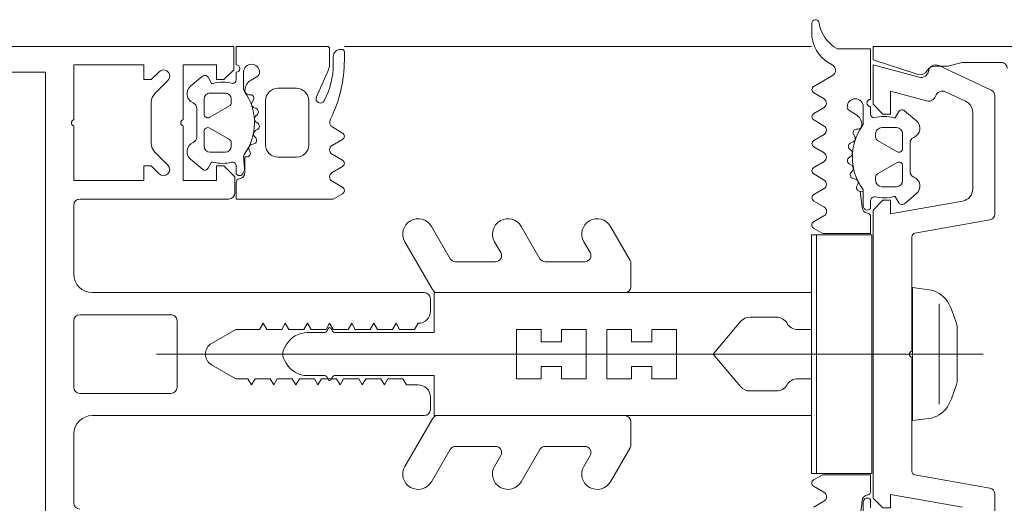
# Model space of a CAD drawing. Header units: centimetres. Extents: x -1737 to 22393, y -8842 to 3838.
# Tile 24 of 167: x -574.07 to -566.07, y 1284.61 to 1288.54. Entities that reach past the tile are written whole.
import ezdxf

# ---------------------------------------------------------------- set-up
doc = ezdxf.new("R2010")
doc.units = ezdxf.units.CM
doc.layers.add('A-DETL-GENF', color=92, linetype='Continuous', lineweight=9)
doc.layers.add('A-GLAZ-CWMG', color=51, linetype='Continuous', lineweight=13)

# ---------------------------------------------------------------- blocks, each defined once
blk = doc.blocks.new('Rectangular Mullion - Schueco_FWS-50-SI_Tran_CovCap-20mm_Tran-55mm-2606714-3_piętro I __3_90 m_ - stan projektowany')
at = {"layer": 'A-GLAZ-CWMG', "lineweight": 9}
blk.add_line((-571.4332, 1288.3256), (-567.6332, 1288.3256), dxfattribs=at)
blk = doc.blocks.new('Rectangular Mullion - SI_CovCap-20mm_Mull-85mm-V18-3_piętro I __3_90 m_ - stan projektowany')
at = {"layer": 'A-DETL-GENF'}
for p, q in [((-0.32, 5.21), (-0.32, 5.95)), ((-0.27, 6), (0.27, 6)), ((0.32, 5.95), (0.32, 5.21)), ((1.26, 4.74), (1.26, 5.95)), ((-0.5, 3.15), (-0.5, 5.85)), ((0.5, 5.85), (0.5, 3.15)), ((1.7128, 5.37), (2.0471, 5.37)), ((0, 5.3274), (0, -1.3937)), ((1.536, 5.2346), (1.6421, 5.3407)), ((2.1178, 5.3407), (2.2239, 5.2346)), ((0.27, 5.16), (-0.27, 5.16)), ((1.502, 4.954), (1.5836, 5.0513)), ((2.1763, 5.0514), (2.258, 4.9541)), ((1.7649, 4.9999), (1.995, 4.9999)), ((1.64, 4.77), (1.64, 4.89)), ((1.69, 4.94), (1.81, 4.94)), ((1.836, 4.895), (1.7436, 4.735)), ((2.0164, 4.735), (1.924, 4.895)), ((1.95, 4.94), (2.07, 4.94)), ((2.12, 4.89), (2.12, 4.77)), ((1.464, 4.6799), (1.5291, 4.6799)), ((1.7176, 4.72), (1.69, 4.72)), ((2.07, 4.72), (2.0424, 4.72)), ((2.2295, 4.6799), (2.29, 4.6799)), ((1.6456, 4.5677), (1.6594, 4.5747)), ((2.107, 4.5622), (2.1077, 4.5766)), ((2.29, 4.6199), (2.1616, 4.6199)), ((1.702, 4.5557), (1.7073, 4.5357)), ((1.7564, 4.5212), (1.7671, 4.5308)), ((1.8156, 4.5231), (1.8256, 4.5058)), ((1.8767, 4.5045), (1.8846, 4.5166)), ((1.9334, 4.5217), (1.9476, 4.5076)), ((1.9973, 4.5195), (2.0017, 4.5332)), ((2.0476, 4.5508), (2.0662, 4.5401)), ((2.2272, 4.5587), (2.2554, 4.5099)), ((1.7, 4.4399), (2.06, 4.4399)), ((1.6, 4.1899), (1.6, 4.3399)), ((2.16, 4.3399), (2.16, 4.1899)), ((-0.075, 4.2722), (-0.05, 4.2866)), ((0.075, 4.2722), (0.05, 4.2866)), ((-0.175, 3.9604), (-0.175, 4.099)), ((0.175, 3.9604), (0.175, 4.099)), ((2.06, 4.0899), (1.7, 4.0899)), ((2.3101, 3.9286), (2.0892, 4.0269)), ((-0.21, 3.9287), (-0.185, 3.9431)), ((0.21, 3.9287), (0.185, 3.9431)), ((-0.185, 3.8969), (-0.21, 3.9113)), ((0.185, 3.8969), (0.21, 3.9113)), ((1.4041, 3.8994), (1.3553, 3.8149)), ((1.5239, 3.8149), (1.4751, 3.8994)), ((1.6246, 3.8994), (1.5758, 3.8149)), ((1.7444, 3.8149), (1.6956, 3.8994)), ((1.8426, 3.895), (1.7964, 3.8149)), ((2.48, 3.92), (2.3508, 3.92)), ((2.355, 3.89), (2.416, 3.89)), ((2.456, 3.8), (2.389, 3.8)), ((2.476, 3.83), (2.476, 3.82)), ((-0.9125, 3.3082), (-0.525, 3.0844)), ((0.9125, 3.3082), (0.525, 3.0844)), ((-0.775, 2.9401), (-1.0375, 3.0917)), ((-0.35, 3.1), (-0.45, 3.1)), ((0.45, 3.1), (0.35, 3.1)), ((0.775, 2.9401), (1.0375, 3.0917)), ((-0.5, 3.0411), (-0.5, 1.52)), ((0.5, 3.0411), (0.5, 1.52)), ((-0.75, 2.5709), (-0.75, 2.8968)), ((0.75, 2.5709), (0.75, 2.8968)), ((-0.9125, 2.5782), (-0.825, 2.5276)), ((0.9125, 2.5782), (0.825, 2.5276)), ((-0.775, 2.2101), (-1.0375, 2.3617)), ((0.775, 2.2101), (1.0375, 2.3617)), ((-0.75, 1.8453), (-0.75, 2.1668)), ((0.75, 1.8453), (0.75, 2.1668)), ((-0.9125, 1.8525), (-0.825, 1.802)), ((0.9125, 1.8525), (0.825, 1.802)), ((-0.7616, 1.4767), (-1.0375, 1.636)), ((0.7616, 1.4767), (1.0375, 1.636)), ((-0.55, 1.47), (-0.7366, 1.47)), ((0.55, 1.47), (0.7366, 1.47)), ((-0.3, 0.5016), (-0.3, 0.2866)), ((0.3, 0.5016), (0.3, 0.2866)), ((-1.1963, -0.0985), (-1.2438, -0.0173)), ((-1.0747, -0.016), (-1.1226, -0.0994)), ((1.0747, -0.016), (1.1226, -0.0994)), ((1.1963, -0.0985), (1.2438, -0.0173)), ((1.2956, -0.0174), (1.3454, -0.1028)), ((1.4137, -0.1029), (1.4638, -0.0173)), ((1.5156, -0.0172), (1.5654, -0.1019)), ((1.6341, -0.1029), (1.6838, -0.0174)), ((1.7356, -0.0172), (1.7854, -0.1019)), ((1.8534, -0.1019), (1.9035, -0.0172)), ((1.9552, -0.0172), (2.005, -0.1019)), ((2.0732, -0.1019), (2.1235, -0.0172)), ((2.1754, -0.0176), (2.2626, -0.1698)), ((2.5988, -0.0011), (2.6872, -0.0011)), ((1.5456, -0.3058), (1.5356, -0.3232)), ((1.6046, -0.3166), (1.5967, -0.3045)), ((1.6676, -0.3076), (1.6534, -0.3217)), ((1.7218, -0.3332), (1.7173, -0.3195)), ((1.9754, -0.3099), (1.9472, -0.3587)), ((1.3794, -0.3747), (1.3656, -0.3677)), ((1.4273, -0.3357), (1.422, -0.3558)), ((1.4871, -0.3308), (1.4764, -0.3212)), ((1.7862, -0.3401), (1.7676, -0.3508)), ((1.8278, -0.3766), (1.827, -0.3622)), ((-1.2491, -0.4799), (-1.184, -0.4799)), ((1.2491, -0.4799), (1.184, -0.4799)), ((1.8816, -0.4199), (2.01, -0.4199)), ((2.01, -0.4799), (1.9495, -0.4799)), ((1.4376, -0.52), (1.41, -0.52)), ((1.556, -0.695), (1.4636, -0.535)), ((1.7364, -0.535), (1.644, -0.695)), ((1.79, -0.52), (1.7624, -0.52)), ((1.36, -0.57), (1.36, -0.69)), ((1.84, -0.69), (1.84, -0.57)), ((1.3037, -0.8514), (1.222, -0.7541)), ((1.41, -0.74), (1.53, -0.74)), ((1.7151, -0.7999), (1.4849, -0.7999)), ((1.67, -0.74), (1.79, -0.74)), ((1.978, -0.7541), (1.8963, -0.8514)), ((-1.0897, -1.4487), (-0.9823, -0.8398)), ((-0.9528, -0.815), (-0.025, -0.815)), ((0.025, -0.815), (0.9528, -0.815)), ((0.9823, -0.8398), (1.0897, -1.4487)), ((0.4076, -1.0357), (-0.4076, -1.0357)), ((2.1452, -1.4611), (2.3444, -1.0341)), ((2.1312, -1.0889), (2.0551, -1.2523)), ((-0.225, -1.1834), (0.225, -1.1834)), ((1.9644, -1.31), (1.342, -1.31)), ((-2.0999, -1.49), (-1.1389, -1.49)), ((1.1389, -1.49), (2.0999, -1.49))]:
    blk.add_line(p, q, dxfattribs=at)
at = {"layer": 'A-DETL-GENF', "flags": 128}
for points in [[(2.29, 6.7), (2.29, 6.3792), (2.29, 6.23), (1.1198, 6.23), (-1.1199, 6.23), (-2.29, 6.23), (-2.29, 6.3792), (-2.29, 6.7)], [(2.5, 6.7), (2.5, 6.3792), (2.5, 4.7), (2.31, 4.7), (2.23, 4.78), (2.23, 4.84), (2.35, 4.84), (2.35, 5.11), (1.905, 5.11)], [(-0.65, 6), (-1.1199, 6), (-1.21, 6)], [(1.21, 6), (1.1198, 6), (0.65, 6)], [(1.855, 6), (1.41, 6), (1.41, 5.43), (1.53, 5.43), (1.53, 5.37), (1.4653, 5.3054)], [(2.2946, 5.3054), (2.23, 5.37), (2.23, 5.43), (2.35, 5.43), (2.35, 6), (1.905, 6)], [(1.855, 5.11), (1.41, 5.11), (1.41, 4.84), (1.53, 4.84), (1.53, 4.78), (1.44, 4.69), (1.31, 4.69)], [(1.56, 4.8672), (1.56, 4.8799), (1.51, 4.9088)], [(2.25, 4.9088), (2.2, 4.8799), (2.2, 4.8672)], [(-0.0866, 4.88), (-0.2, 4.6836), (-0.2, 4.5836), (-0.25, 4.5547), (-0.2, 4.5259), (-0.2, 4.4036), (-0.25, 4.3747), (-0.2, 4.3459), (-0.2, 4.2236), (-0.25, 4.1947), (-0.2, 4.1659), (-0.2, 4.0436), (-0.25, 4.0147), (-0.2, 3.9859), (-0.2, 3.8636), (-0.25, 3.8347), (-0.2, 3.8059), (-0.2, 3.6836), (-0.25, 3.6547), (-0.2, 3.6259), (-0.2, 3.5036), (-0.25, 3.4747), (-0.2, 3.4459), (-0.2, 3.3236), (-0.25, 3.2947), (-0.25, 3.2)], [(0.25, 3.2), (0.2, 3.2289), (0.2, 3.3511), (0.25, 3.38), (0.2, 3.4089), (0.2, 3.5311), (0.25, 3.56), (0.2, 3.5889), (0.2, 3.7111), (0.25, 3.74), (0.2, 3.7689), (0.2, 3.8911), (0.25, 3.92), (0.2, 3.9489), (0.2, 4.0711), (0.25, 4.1), (0.2, 4.1289), (0.2, 4.2511), (0.25, 4.28), (0.2, 4.3089), (0.2, 4.4311), (0.25, 4.46), (0.2, 4.4889), (0.2, 4.6836), (0.0866, 4.88)], [(1.3033, 3.8149), (1.26, 3.8899), (1.26, 4.6799), (1.3954, 4.6799)], [(2.35, 4.6799), (2.5, 4.6799), (2.5, 3.94)], [(1.6048, 4.6199), (1.4747, 4.6099), (1.602, 4.6099), (1.602, 4.5944)], [(-0.2643, 0.5782), (0, 0.8), (0, 1.1), (-0.2, 1.1), (-0.2, 1.3), (-0.1, 1.3), (-0.1, 1.466), (-0.2, 1.466), (-0.2, 1.666), (0, 1.666), (0, 1.833), (-0.2, 1.833), (-0.2, 2.033), (-0.1, 2.033), (-0.1, 2.2), (-0.2, 2.2), (-0.2, 2.4), (0, 2.4), (0, 4.3), (0, 2.4), (0.2, 2.4), (0.2, 2.2), (0.1, 2.2), (0.1, 2.033), (0.2, 2.033), (0.2, 1.833), (0, 1.833), (0, 1.666), (0.2, 1.666), (0.2, 1.466), (0.1, 1.466), (0.1, 1.3), (0.2, 1.3), (0.2, 1.1), (0, 1.1), (0, 0.8), (0.2643, 0.5782)], [(-0.2, 0.1134), (-0.2, 0), (-0.5, 0), (-0.5, 3.07), (-0.175, 3.07), (-0.175, 3.8796)], [(0.2, 0.1134), (0.2, 0), (0.5, 0), (0.5, 3.07), (0.175, 3.07), (0.175, 3.8796)], [(-1.1154, -0.4799), (-0.98, -0.4799), (-0.98, -0.0904), (-1.0226, -0.016)], [(1.1154, -0.4799), (0.98, -0.4799), (0.98, -0.0904), (1.0226, -0.016)], [(2.48, -0.2109), (2.48, -0.4799), (2.07, -0.4799)], [(-1.203, -0.4199), (-1.3248, -0.4199), (-1.322, -0.3944), (-1.1948, -0.4099)], [(1.203, -0.4199), (1.3248, -0.4199), (1.322, -0.3944), (1.1948, -0.4099)], [(1.2436, -1.2274), (1.14, -0.64), (1.25, -0.64), (1.25, -0.58), (1.17, -0.5), (-1.17, -0.5), (-1.25, -0.58), (-1.25, -0.64), (-1.14, -0.64), (-1.2436, -1.2274)], [(2.2497, -0.8745), (2.35, -0.5), (2.03, -0.5), (1.95, -0.58), (1.95, -0.64), (2.1365, -0.64), (2.0576, -0.9345)], [(2.2734, -0.8584), (2.3899, -0.5), (2.5, -0.5), (2.5, -2.3501)], [(1.23, -0.7088), (1.28, -0.6799), (1.28, -0.6672)], [(1.92, -0.6672), (1.92, -0.6799), (1.97, -0.7088)], [(0.52, -0.9739), (0.54, -0.8207), (-0.54, -0.8207), (-0.52, -0.9738)], [(2.37, -1.54), (2.37, -1.2244), (2.34, -1.1062), (2.34, -1.0012)]]:
    blk.add_lwpolyline(points, dxfattribs=at)
for points in [[(0.97, 0), (-0.97, 0), (-0.97, -0.04), (0.97, -0.04)], [(0.97, -0.04), (-0.97, -0.04), (-0.97, -0.49), (0.97, -0.49)]]:
    blk.add_lwpolyline(points, close=True, dxfattribs=at)
at = {"layer": 'A-DETL-GENF'}
for centre, radius, start, end in [((1.88, 5.9944), 0.0256, 12.68038, 167.31962), ((-1.21, 5.95), 0.05, 90, 180), ((-0.65, 5.85), 0.15, 360, 90), ((-0.27, 5.95), 0.05, 90, 180), ((0.27, 5.95), 0.05, 0, 90), ((0.65, 5.85), 0.15, 90, 180), ((1.21, 5.95), 0.05, 0, 90), ((1.7128, 5.27), 0.1, 90, 135), ((2.0471, 5.27), 0.1, 45, 90), ((1.5007, 5.27), 0.05, 135, 315), ((2.2593, 5.27), 0.05, 225, 45), ((-0.27, 5.21), 0.05, 180, 270), ((0.27, 5.21), 0.05, 270, 0), ((1.88, 5.1044), 0.0256, 12.68038, 167.31962), ((1.6449, 4.9999), 0.08, 22.62499, 139.99916), ((2.115, 4.9999), 0.08, 39.9989, 157.38662), ((1.7649, 5.0499), 0.05, 202.62309, 270.00342), ((1.995, 5.0499), 0.05, 270.00256, 337.37984), ((0, 4.83), 0.1, 30, 150), ((1.525, 4.9348), 0.03, 139.99091, 240.00394), ((1.69, 4.89), 0.05, 90.01141, 179.99304), ((1.81, 4.91), 0.03, 330.00492, 90.00351), ((1.95, 4.91), 0.03, 89.99581, 210.00467), ((2.07, 4.89), 0.05, 359.99214, 90.01231), ((2.235, 4.9348), 0.03, 300.00715, 39.99192), ((1.8644, 4.7886), 0.3144, 165.51923, 193.19975), ((1.896, 4.7886), 0.314, 345.5001, 14.50435), ((1.31, 4.74), 0.05, 180, 270), ((1.69, 4.77), 0.05, 180.01126, 269.99319), ((1.7176, 4.75), 0.03, 269.99157, 330.00722), ((2.0424, 4.75), 0.03, 209.99579, 270.01432), ((2.07, 4.77), 0.05, 269.99197, 0.01248), ((1.3954, 4.6499), 0.03, 7.19072, 89.99924), ((1.4747, 4.6599), 0.05, 187.1759, 270.01107), ((1.483, 4.6529), 0.033, 125.09229, 270.00221), ((1.5291, 4.7099), 0.03, 270.00223, 13.19975), ((2.23, 4.7099), 0.03, 180.02075, 269.09702), ((2.32, 4.6799), 0.03, 180.00223, 0.00223), ((1.632, 4.5944), 0.03, 180.0134, 296.99324), ((1.6048, 4.5899), 0.03, 54.16101, 90.00223), ((1.88, 4.9709), 0.44, 234.16101, 305.08011), ((1.673, 4.548), 0.03, 15.0037, 116.99905), ((2.1416, 4.5748), 0.0339, 89.18051, 176.99971), ((2.1616, 4.5699), 0.05, 90.00223, 125.08011), ((2.1406, 4.5087), 0.1, 30.0045, 89.17507), ((2.29, 4.5549), 0.065, 270.00223, 90.00223), ((1.7363, 4.5435), 0.03, 194.9977, 312.00507), ((1.7882, 4.5073), 0.0316, 30.00482, 131.9996), ((1.8516, 4.5208), 0.03, 210.00248, 327.00077), ((1.9111, 4.4994), 0.0316, 44.99322, 147.01266), ((1.9688, 4.5288), 0.03, 225.00276, 342.00312), ((2.0318, 4.5234), 0.0316, 60.00925, 161.99891), ((2.0798, 4.5636), 0.0272, 240.01322, 356.98753), ((2.29, 4.5299), 0.04, 209.99597, 270.00224), ((1.7, 4.3399), 0.1, 90.00223, 180.00223), ((2.06, 4.3399), 0.1, 0.00223, 90.00223), ((0.025, 4.099), 0.2, 120, 180), ((0, 4.2), 0.1, 90, 120), ((0, 4.2), 0.1, 60, 90), ((-0.025, 4.099), 0.2, 360, 60), ((1.7, 4.1899), 0.1, 180.00223, 270.00223), ((2.06, 4.1899), 0.1, 270.00223, 0.00223), ((2.075, 3.995), 0.035, 66.00381, 241.92743), ((-0.205, 3.92), 0.01, 120.03025, 239.98023), ((-0.195, 3.9604), 0.02, 300.03025, 360), ((0.195, 3.9604), 0.02, 180, 239.96975), ((0.205, 3.92), 0.01, 300.01977, 59.96975), ((2.355, 4.52), 0.63, 241.9301, 270.00187), ((2.3508, 4.02), 0.1, 246.00843, 269.9977), ((2.48, 3.94), 0.02, 270.00616, 359.99392), ((-0.195, 3.8796), 0.02, 360, 59.98023), ((0.195, 3.8796), 0.02, 120.01977, 180), ((1.4396, 3.8789), 0.041, 30.00745, 149.997), ((1.6601, 3.8789), 0.041, 30.00073, 150.00372), ((1.886, 3.8681), 0.051, 63.3408, 148.19529), ((2.389, 4.87), 1.07, 243.34204, 270.00159), ((2.416, 3.83), 0.06, 359.98986, 90.0124), ((1.3293, 3.8299), 0.03, 209.99863, 330.00583), ((1.5499, 3.8299), 0.03, 209.99863, 330.00583), ((1.7704, 3.8299), 0.03, 209.99863, 330.00583), ((2.456, 3.82), 0.02, 269.97954, 0.04021), ((-0.975, 3.1999), 0.125, 60, 240), ((0.975, 3.1999), 0.125, 300, 120), ((-0.45, 3.15), 0.05, 180, 270), ((-0.35, 3.2), 0.1, 270, 0), ((0.35, 3.2), 0.1, 180, 270), ((0.45, 3.15), 0.05, 270, 360), ((-0.55, 3.0411), 0.05, 0, 60), ((0.55, 3.0411), 0.05, 120, 180), ((-0.8, 2.8968), 0.05, 360, 60), ((0.8, 2.8968), 0.05, 120, 180), ((-0.975, 2.4699), 0.125, 60, 240), ((-0.8, 2.5709), 0.05, 240, 360), ((0.8, 2.5709), 0.05, 180, 300), ((0.975, 2.4699), 0.125, 300, 120), ((-0.8, 2.1668), 0.05, 0, 60), ((0.8, 2.1668), 0.05, 120, 180), ((-0.975, 1.7442), 0.125, 60, 240), ((-0.8, 1.8453), 0.05, 240, 0), ((0.8, 1.8453), 0.05, 180, 300), ((0.975, 1.7442), 0.125, 300, 120), ((-0.7366, 1.52), 0.05, 240, 270), ((-0.55, 1.52), 0.05, 270, 360), ((0.55, 1.52), 0.05, 180, 270), ((0.7366, 1.52), 0.05, 270, 300), ((-0.2, 0.5016), 0.1, 130, 180), ((0.2, 0.5016), 0.1, 0, 50), ((-0.2, 0.2866), 0.1, 180, 240), ((0.2, 0.2866), 0.1, 300, 360), ((-0.3, 0.1134), 0.1, 360, 60), ((0.3, 0.1134), 0.1, 120, 180), ((-1.0486, -0.0309), 0.03, 29.79649, 150.13199), ((1.0486, -0.0309), 0.03, 29.86801, 150.20351), ((1.2697, -0.0325), 0.03, 30.23147, 149.65543), ((1.4897, -0.0324), 0.03, 30.46538, 149.65513), ((1.7097, -0.0324), 0.03, 30.46537, 149.85519), ((1.9293, -0.0324), 0.03, 30.46536, 149.41133), ((2.1493, -0.0325), 0.03, 29.83515, 149.28464), ((2.6143, -0.291), 0.2911, 99.54546, 154.63631), ((2.7331, -0.3432), 0.2856, 98.35666, 152.40789), ((2.5992, -0.2011), 0.2, 90.0978, 99.54546), ((2.6872, -0.031), 0.03, 278.35666, 90.0978), ((-1.1592, -0.0796), 0.0416, 206.95413, 331.56801), ((1.1592, -0.0796), 0.0416, 208.43199, 333.04587), ((1.3796, -0.0786), 0.0419, 215.30012, 324.53347), ((1.6001, -0.0765), 0.043, 216.17656, 322.15635), ((1.8194, -0.0781), 0.0415, 215.01205, 324.98795), ((2.0391, -0.0779), 0.0417, 215.13204, 324.86796), ((2.306, -0.1449), 0.05, 209.83515, 334.63631), ((1.4563, -0.3435), 0.03, 47.99716, 165.00452), ((1.5716, -0.3208), 0.03, 33.00146, 149.99975), ((1.6311, -0.2994), 0.0316, 212.98956, 315.00901), ((1.6888, -0.3288), 0.03, 17.9991, 134.99946), ((2.01, -0.3299), 0.04, 89.99999, 150.00626), ((2.01, -0.3549), 0.065, 270, 90), ((1.352, -0.3944), 0.03, 63.00899, 179.98883), ((1.6, -0.7709), 0.44, 54.92212, 125.84121), ((1.393, -0.348), 0.03, 243.00317, 344.99853), ((1.5082, -0.3073), 0.0316, 228.00262, 329.99741), ((1.7518, -0.3234), 0.0316, 198.00331, 299.99297), ((1.7998, -0.3636), 0.0272, 3.0147, 119.98901), ((1.8616, -0.3748), 0.0339, 183.00251, 270.82171), ((1.8606, -0.3087), 0.1, 270.82716, 329.99773), ((-1.203, -0.4529), 0.033, 305.09006, 89.99998), ((-1.1947, -0.4599), 0.05, 7.17367, 90.00885), ((-1.1154, -0.4499), 0.03, 187.1885, 269.99701), ((1.1154, -0.4499), 0.03, 270.00299, 352.8115), ((1.1947, -0.4599), 0.05, 89.99115, 172.82633), ((1.203, -0.4529), 0.033, 90.00002, 234.90994), ((1.2491, -0.5099), 0.03, 346.80247, 90), ((1.3248, -0.3899), 0.03, 270, 305.84121), ((1.8816, -0.3699), 0.05, 234.92212, 270), ((1.95, -0.5099), 0.03, 90.90521, 179.98148), ((2.04, -0.4799), 0.03, 0, 180), ((1.5844, -0.5886), 0.3144, 166.80247, 194.483), ((1.41, -0.57), 0.05, 90.00904, 179.99096), ((1.4376, -0.55), 0.03, 29.995, 90.01065), ((1.7624, -0.55), 0.03, 89.98791, 150.00644), ((1.79, -0.57), 0.05, 359.98974, 90.01026), ((1.616, -0.5886), 0.314, 345.49788, 14.50212), ((1.245, -0.7348), 0.03, 119.99829, 220.01132), ((1.41, -0.69), 0.05, 180.00918, 269.99082), ((1.53, -0.71), 0.03, 269.99872, 29.99731), ((1.67, -0.71), 0.03, 149.99756, 270.00642), ((1.79, -0.69), 0.05, 269.98992, 0.01008), ((1.955, -0.7348), 0.03, 320.01031, 59.99507), ((0, -0.8206), 0.0256, 12.68038, 167.31962), ((1.4849, -0.8499), 0.05, 89.99881, 157.37914), ((1.7151, -0.8499), 0.05, 22.62239, 89.99966), ((-0.9528, -0.845), 0.03, 90, 170), ((0.9528, -0.845), 0.03, 10, 90), ((1.3649, -0.7999), 0.08, 220.00306, 337.37723), ((1.8351, -0.7999), 0.08, 202.61561, 320.00332), ((2.3076, -0.89), 0.06, 165, 261.55829), ((2.34, -0.88), 0.07, 162, 239.99829), ((2.1155, -0.95), 0.06, 165, 251.18075), ((2.29, -1.0087), 0.06, 335, 81.55829), ((2.27, -1.0012), 0.07, 0, 59.99829), ((-0.3066, -0.9208), 0.2199, 193.97065, 242.72797), ((0.3066, -0.9207), 0.2199, 297.27461, 346.02676), ((2.0768, -1.0636), 0.06, 335, 71.18075), ((0.0005, -0.2907), 0.9207, 243.70777, 255.82838), ((-0.0002, -0.2912), 0.9202, 284.16828, 296.29299), ((1.342, -1.21), 0.1, 190, 270), ((1.9644, -1.21), 0.1, 270, 335), ((-1.1389, -1.44), 0.05, 270, 350), ((1.1389, -1.44), 0.05, 190, 270), ((2.0999, -1.44), 0.05, 270, 335), ((2.3201, -1.5401), 0.0498, 269.82624, 0.17354)]:
    blk.add_arc(centre, radius, start, end, dxfattribs=at)

msp = doc.modelspace()

# ---------------------------------------------------------------- block references
at = {"layer": 'A-GLAZ-CWMG', "lineweight": 9, "rotation": 90.00000000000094}
msp.add_blockref('Rectangular Mullion - SI_CovCap-20mm_Mull-85mm-V18-3_piętro I __3_90 m_ - stan projektowany', (-567.6332, 1285.8256), dxfattribs=at)
at = {"layer": 'A-GLAZ-CWMG', "lineweight": 9}
msp.add_blockref('Rectangular Mullion - Schueco_FWS-50-SI_Tran_CovCap-20mm_Tran-55mm-2606714-3_piętro I __3_90 m_ - stan projektowany', (0, 0), dxfattribs=at)

doc.saveas('drawing.dxf')
